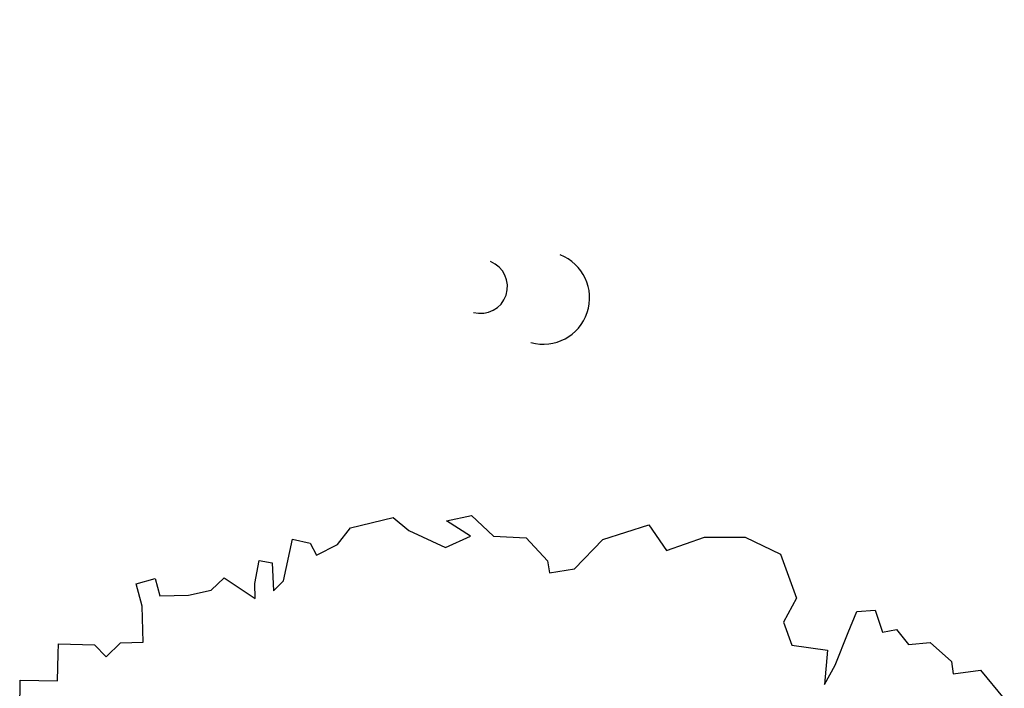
# Model space of a CAD drawing. Header units: feet. Extents: x 1377751 to 1381179, y 448542 to 452320.
# Tile 38 of 135: x 1377938 to 1377953, y 449024 to 449034. Entities that reach past the tile are written whole.
import ezdxf

# ---------------------------------------------------------------- set-up
doc = ezdxf.new("R2010")
doc.units = ezdxf.units.FT
doc.header["$MEASUREMENT"] = 0
for name, color, linetype in [('MA- HONEY LOCUST TREE', 3, 'Continuous'), ('TREE', 3, 'Continuous'), ('VG_P_Cells', 3, 'Continuous')]:
    doc.layers.add(name, color=color, linetype=linetype)

# ---------------------------------------------------------------- blocks, each defined once
blk = doc.blocks.new('HONEY LOCUST')
at = {"layer": 'MA- HONEY LOCUST TREE'}
for p, q in [((-8.325713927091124, 8.67470340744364, 17.4962923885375), (-7.83752526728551, 8.982405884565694, 17.4962923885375)), ((-8.325713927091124, 8.25028659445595, 17.4962923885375), (-8.325713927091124, 8.67470340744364, 17.4962923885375)), ((-8.85202339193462, 7.958361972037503, 17.4962923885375), (-8.518245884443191, 8.25028659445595, 17.4962923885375)), ((-8.518245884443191, 8.25028659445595, 17.4962923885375), (-8.325713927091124, 8.25028659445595, 17.4962923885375)), ((-8.865253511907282, 7.62141581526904, 17.4962923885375), (-8.85202339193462, 7.958361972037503, 17.4962923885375)), ((-9.12321223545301, 7.469457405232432, 17.4962923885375), (-8.865253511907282, 7.62141581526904, 17.4962923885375)), ((-9.109931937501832, 7.24824984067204, 17.4962923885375), (-9.12321223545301, 7.469457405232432, 17.4962923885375)), ((-9.480785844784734, 6.898306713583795, 17.4962923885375), (-9.459175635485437, 7.182428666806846, 17.4962923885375)), ((-9.459175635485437, 7.182428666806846, 17.4962923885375), (-9.109931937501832, 7.24824984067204, 17.4962923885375)), ((-9.174986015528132, 6.725488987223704, 17.4962923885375), (-9.480785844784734, 6.898306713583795, 17.4962923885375)), ((-8.7015612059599, 6.457940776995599, 17.4962923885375), (-9.174986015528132, 6.725488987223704, 17.4962923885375)), ((-8.42429482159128, 6.252333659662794, 17.4962923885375), (-8.7015612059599, 6.457940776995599, 17.4962923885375)), ((-9.092989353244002, 5.834043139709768, 17.4962923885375), (-8.947845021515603, 6.372553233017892, 17.4962923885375)), ((-8.947845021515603, 6.372553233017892, 17.4962923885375), (-8.42429482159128, 6.252333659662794, 17.4962923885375)), ((-10.51334979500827, 5.844398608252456, 17.4962923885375), (-9.808354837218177, 5.999739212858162, 17.4962923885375)), ((-9.808354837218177, 5.999739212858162, 17.4962923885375), (-9.466220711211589, 5.751196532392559, 17.4962923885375)), ((-10.84511339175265, 5.33695491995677, 17.4962923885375), (-10.51334979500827, 5.844398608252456, 17.4962923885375)), ((-9.466220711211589, 5.751196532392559, 17.4962923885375), (-9.092989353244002, 5.834043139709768, 17.4962923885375)), ((-10.93001264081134, 4.713400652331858, 17.4962923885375), (-10.84511339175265, 5.33695491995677, 17.4962923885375)), ((-10.8021835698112, 4.103790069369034, 17.4962923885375), (-10.93001264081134, 4.713400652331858, 17.4962923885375)), ((-11.23277174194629, 3.888737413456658, 17.4962923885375), (-10.8021835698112, 4.103790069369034, 17.4962923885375)), ((-11.09948864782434, 3.151413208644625, 17.4962923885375), (-11.23277174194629, 3.888737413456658, 17.4962923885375)), ((-10.71010858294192, 2.658799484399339, 17.4962923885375), (-11.09948864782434, 3.151413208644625, 17.4962923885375)), ((-10.69707361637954, 2.26719529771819, 17.4962923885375), (-10.71010858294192, 2.658799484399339, 17.4962923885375)), ((-11.28430901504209, 1.978429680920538, 17.4962923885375), (-10.88894623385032, 2.260808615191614, 17.4962923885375)), ((-10.88894623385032, 2.260808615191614, 17.4962923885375), (-10.69707361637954, 2.26719529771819, 17.4962923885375)), ((-11.37588783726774, 1.480374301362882, 17.4962923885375), (-11.28430901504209, 1.978429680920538, 17.4962923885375)), ((-11.73710027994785, 1.188277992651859, 17.4962923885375), (-11.37588783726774, 1.480374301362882, 17.4962923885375)), ((-11.70669106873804, 0.7933423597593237, 17.4962923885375), (-11.73710027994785, 1.188277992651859, 17.4962923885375)), ((-11.42283112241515, 1.12751866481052, 17.4962923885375), (-11.70669106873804, 0.7933423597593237, 17.4962923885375)), ((-11.30117276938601, 0.7224564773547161, 17.4962923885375), (-11.42283112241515, 1.12751866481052, 17.4962923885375)), ((-11.63572429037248, 0.1958784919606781, 17.4962923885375), (-11.30117276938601, 0.7224564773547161, 17.4962923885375)), ((-11.86889265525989, -0.01677629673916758, 17.4962923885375), (-11.63572429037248, 0.1958784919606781, 17.4962923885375)), ((-11.79792587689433, -0.6952526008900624, 17.4962923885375), (-11.86889265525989, -0.01677629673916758, 17.4962923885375)), ((-11.56906860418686, -0.9289534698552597, 17.4962923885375), (-11.79792587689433, -0.6952526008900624, 17.4962923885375)), ((-11.44770748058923, -1.273753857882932, 17.4962923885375), (-11.56906860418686, -0.9289534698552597, 17.4962923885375)), ((-11.73862683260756, -1.608568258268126, 17.4962923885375), (-11.64380749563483, -1.342776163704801, 17.4962923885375)), ((-11.64380749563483, -1.342776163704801, 17.4962923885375), (-11.44770748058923, -1.273753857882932, 17.4962923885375)), ((-11.11883931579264, -1.8296728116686, 17.4962923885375), (-11.73862683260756, -1.608568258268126, 17.4962923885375)), ((-11.48334854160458, -2.161797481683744, 17.4962923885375), (-11.41942030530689, -1.966243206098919, 17.4962923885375)), ((-11.41942030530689, -1.966243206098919, 17.4962923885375), (-10.98475353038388, -2.002121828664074, 17.4962923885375)), ((-10.98475353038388, -2.002121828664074, 17.4962923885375), (-11.11883931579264, -1.8296728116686, 17.4962923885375)), ((-11.13616175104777, -2.275295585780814, 17.4962923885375), (-11.48334854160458, -2.161797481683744, 17.4962923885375)), ((-10.9075587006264, -2.299016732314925, 17.4962923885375), (-11.13616175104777, -2.275295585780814, 17.4962923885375)), ((-11.28490387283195, -2.732472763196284, 17.4962923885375), (-10.9075587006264, -2.299016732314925, 17.4962923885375)), ((-11.12556904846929, -2.958773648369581, 17.4962923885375), (-11.28490387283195, -2.732472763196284, 17.4962923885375)), ((-11.09535334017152, -3.317100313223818, 17.4962923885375), (-11.12556904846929, -2.958773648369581, 17.4962923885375)), ((-11.1421858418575, -3.757123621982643, 17.4962923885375), (-11.09535334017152, -3.317100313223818, 17.4962923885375)), ((-11.41832329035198, -3.794983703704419, 17.4962923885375), (-11.1421858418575, -3.757123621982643, 17.4962923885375)), ((-11.37678370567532, -4.097958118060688, 17.4962923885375), (-11.41832329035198, -3.794983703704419, 17.4962923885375)), ((-11.01849162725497, -4.048834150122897, 17.4962923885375), (-11.37678370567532, -4.097958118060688, 17.4962923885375)), ((-10.46561097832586, -4.110279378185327, 17.4962923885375), (-11.01849162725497, -4.048834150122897, 17.4962923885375)), ((-10.50390012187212, -4.454802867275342, 17.4962923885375), (-10.46561097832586, -4.110279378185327, 17.4962923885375)), ((-10.32057414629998, -4.706733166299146, 17.4962923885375), (-10.50390012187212, -4.454802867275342, 17.4962923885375)), ((-10.52785242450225, -4.857566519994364, 17.4962923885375), (-10.32057414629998, -4.706733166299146, 17.4962923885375)), ((-10.61264967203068, -5.41220723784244, 17.4962923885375), (-10.52785242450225, -4.857566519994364, 17.4962923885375)), ((-10.46385466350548, -5.434956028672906, 17.4962923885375), (-10.61264967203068, -5.41220723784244, 17.4962923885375)), ((-10.05109321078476, -5.498061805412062, 17.4962923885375), (-10.46385466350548, -5.434956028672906, 17.4962923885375)), ((-10.13854170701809, -6.070043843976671, 17.4962923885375), (-10.05109321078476, -5.498061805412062, 17.4962923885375)), ((-9.680383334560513, -6.140090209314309, 17.4962923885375), (-10.13854170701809, -6.070043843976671, 17.4962923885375))]:
    blk.add_line(p, q, dxfattribs=at)
blk = doc.blocks.new('TREE - DECIDUOUS')
at = {"color": 0, "linetype": 'ByBlock'}
blk.add_arc((-0.003675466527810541, -0.00872805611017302), 0.002978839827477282, 149.7766185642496, 324.2421169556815, dxfattribs=at)
blk = doc.blocks.new('Bayberry')
at = {"layer": 'VG_P_Cells'}
for p, xscale, yscale, zscale in [((-0.003410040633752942, -0.0006137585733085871, 839.961), 240, 240, 240), ((0.03836892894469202, 0.01329299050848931, 694.9186819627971), 138.9901895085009, 138.9901895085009, 138.9901895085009)]:
    blk.add_blockref('TREE - DECIDUOUS', p, dxfattribs=dict(at, xscale=xscale, yscale=yscale, zscale=zscale))
blk = doc.blocks.new('*U963')
at = {"layer": 'TREE', "rotation": 276.8144840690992}
blk.add_blockref('Bayberry', (0.02913831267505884, 0.07954292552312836, -767.4398409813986), dxfattribs=at)
blk = doc.blocks.new('*U964')
at = {"layer": 'VG_P_Cells', "color": 0, "linetype": 'ByBlock', "lineweight": -2, "transparency": 16777216}
for p in [(4.286263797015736e-16, 7), (0, 0)]:
    blk.add_blockref('*U963', p, dxfattribs=at)

msp = doc.modelspace()

# ---------------------------------------------------------------- block references
at = {"layer": 'VG_P_Cells'}
for name, p, rotation in [('*U964', (1377943.626385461, 449029.9708749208, 767.4398409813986), 187.7149908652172), ('HONEY LOCUST', (1377945.12072044, 449014.4019034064, -8.748146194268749), 277.5930949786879)]:
    msp.add_blockref(name, p, dxfattribs=dict(at, rotation=rotation))

doc.saveas('drawing.dxf')
